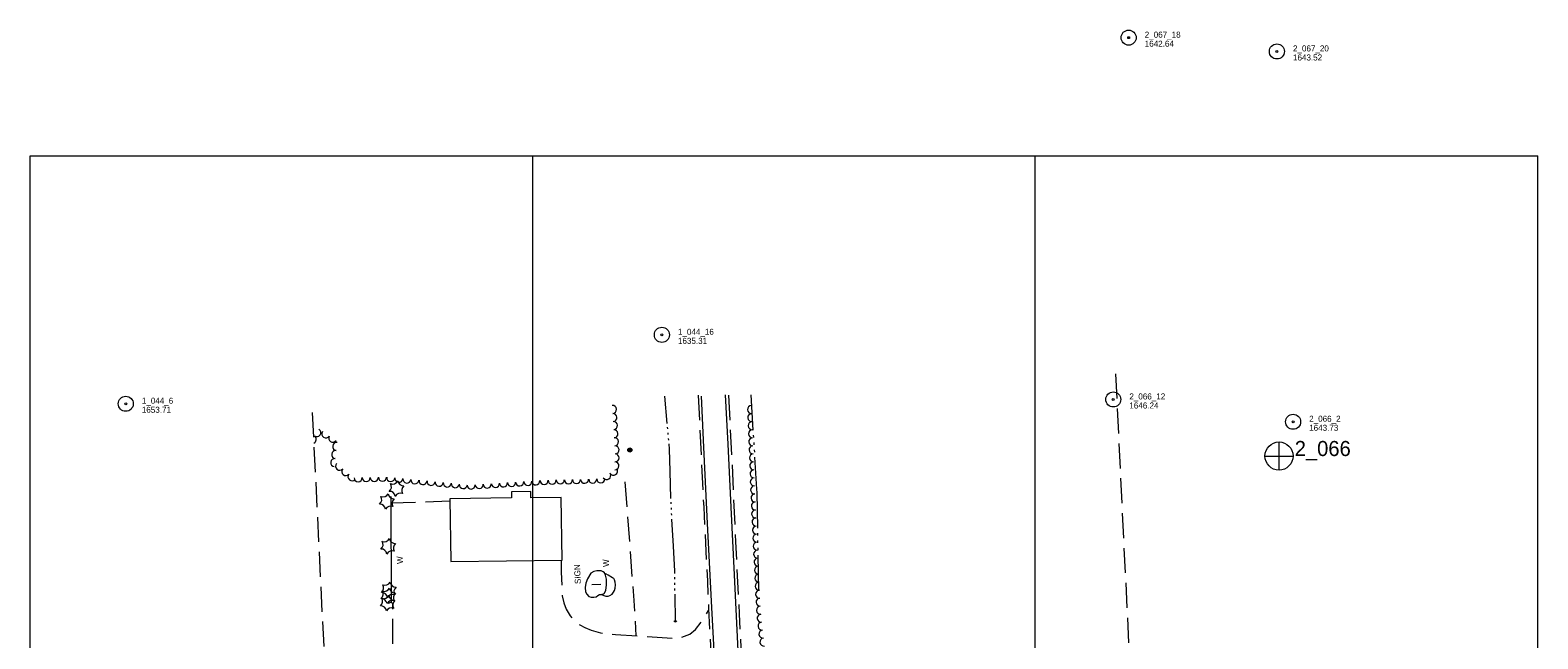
# Model space of a CAD drawing. Header units: feet. Extents: x 387481 to 389821, y 111500 to 113125.
# Tile 3 of 4: x 387500 to 389000, y 112519 to 113125. Entities that reach past the tile are written whole.
import ezdxf
from ezdxf.enums import TextEntityAlignment as Align

# ---------------------------------------------------------------- set-up
doc = ezdxf.new("R2010")
doc.units = ezdxf.units.FT
doc.header["$MEASUREMENT"] = 0
doc.linetypes.add('DGN Style 3', pattern=[34.730374, 24.80741, -9.922964])
doc.linetypes.add('DGN Style 6', pattern=[47.183694, 0.024807, -9.922964, 17.365187, -9.922964, 0.024807, -9.922964])
for name, color, linetype, lineweight in [('E_DWY', 73, 'DGN Style 3', 0), ('E_LAND_Vegetation', 21, 'Continuous', 0), ('E_MAP_GridLines', 251, 'Continuous', 0), ('E_MAP_Limits', 21, 'DGN Style 3', 0), ('E_MAP_PassPoints', 40, 'Continuous', 0), ('E_MISCPROP', 40, 'Continuous', 0), ('E_MISCPROP_HvyLine', 54, 'Continuous', 13), ('E_MISCPROP_Railing', 40, 'Continuous', 0), ('E_RDWY', 40, 'Continuous', 13), ('E_RDWY_Gravel', 40, 'DGN Style 3', 13), ('E_WTR', 251, 'DGN Style 6', 0)]:
    doc.layers.add(name, color=color, linetype=linetype, lineweight=lineweight)
doc.styles.add('Style-IGR_FONT_0', font='IGR_FONT_0.shx')

# ---------------------------------------------------------------- blocks, each defined once
blk = doc.blocks.new('PP')
at = {"layer": 'E_MAP_PassPoints', "color": 40, "linetype": 'Continuous', "lineweight": 0}
for radius in [7.5, 0.96]:
    blk.add_circle((0, 0), radius, dxfattribs=at)
blk = doc.blocks.new('PHOTOC')
at = {"layer": 'E_MAP_Limits', "color": 73, "linetype": 'Continuous', "lineweight": 0}
for p, q in [((-13.8, 0), (14.1, 0)), ((0.1, 14.1), (0.1, -13.8))]:
    blk.add_line(p, q, dxfattribs=at)
blk.add_circle((0.2, 0), 14, dxfattribs=at)
blk = doc.blocks.new('WAL')
at = {"layer": 'E_MISCPROP_Railing', "color": 40, "linetype": 'Continuous', "lineweight": 0, "style": 'Style-IGR_FONT_0'}
blk.add_text('W', height=6, rotation=0, dxfattribs=at).set_placement((-2.3, -0.3), align=Align.MIDDLE_LEFT)
blk = doc.blocks.new('CULVRT_5')
at = {"layer": 'E_MISCPROP_Railing', "color": 40, "linetype": 'Continuous', "lineweight": 0}
blk.add_arc((10, 8), 12.5, 216.8797, 323.1193, dxfattribs=at)
blk = doc.blocks.new('SIGN')
at = {"layer": 'E_MISCPROP', "color": 20, "linetype": 'Continuous', "lineweight": 0, "style": 'Style-IGR_FONT_0'}
blk.add_text('SIGN', height=6, rotation=0, dxfattribs=at).set_placement((-9.6, 0), align=Align.MIDDLE_LEFT)
blk = doc.blocks.new('POLE')
at = {"layer": 'E_MISCPROP', "color": 20, "linetype": 'Continuous', "lineweight": 0}
for radius in [2.02, 1.52, 1.01, 0.502]:
    blk.add_circle((0, 0), radius, dxfattribs=at)
blk = doc.blocks.new('PINEL')
at = {"layer": 'E_LAND_Vegetation', "color": 93, "linetype": 'Continuous', "lineweight": 0}
for centre, start, end in [((-8.1, 7.3), 275.2113, 0.9763), ((-10.4, -3.4), 335.2113, 60.9763), ((2.3, 10.7), 215.2113, 300.9763), ((10.4, 3.4), 155.2114, 240.9763), ((-2.3, -10.7), 35.2114, 120.9763), ((8.1, -7.3), 95.2114, 180.9763)]:
    blk.add_arc(centre, 5.72, start, end, dxfattribs=at)

msp = doc.modelspace()

# ---------------------------------------------------------------- linework, layer by layer
at = {"layer": 'E_DWY', "color": 51, "linetype": 'DGN Style 3', "lineweight": 0, "flags": 128}
for points in [[(388091.6, 112675.4), (388100.6, 112557.4), (388102.6, 112522.4)], [(387858.7, 112654.7), (387917.7, 112656.5)], [(388028.4, 112597.5), (388028.3, 112585.6), (388029.3, 112562), (388031, 112555.1), (388033.2, 112549), (388037.1, 112542.3), (388042, 112537.1), (388046.8, 112533.3), (388051.9, 112530.6), (388058, 112528), (388067.6, 112525.2), (388082.2, 112523.7), (388105.8, 112522.2), (388144.4, 112519.7), (388147.2, 112520.4), (388156.2, 112524.1), (388161.8, 112528.8), (388168.5, 112537.1), (388175, 112547.4)], [(387860.7, 112514.3), (387860.8, 112521.7), (387860.7, 112554.3), (387859.3, 112555.8)]]:
    msp.add_lwpolyline(points, dxfattribs=at)
at = {"layer": 'E_LAND_Vegetation', "color": 93, "linetype": 'Continuous', "lineweight": 0}
for centre, radius, start, end in [((388079.3, 112747.6), 4.03, 273.6922, 93.6769), ((388079.8, 112739.5), 4.03, 273.6922, 93.6769), ((388217.6, 112747.4), 4, 92.3064, 272.2911), ((388217.9, 112739.4), 4, 92.3064, 272.2911), ((387785.1, 112724.5), 4.03, 235.7079, 55.6926), ((387794.2, 112723.3), 4.03, 146.9594, 326.9441), ((388080.3, 112731.5), 4.03, 273.6922, 93.6769), ((388080.8, 112723.4), 4.03, 273.6922, 93.6769), ((388218.3, 112731.4), 4, 92.3064, 272.2911), ((388218.6, 112723.4), 4, 92.3064, 272.2911), ((387780.5, 112717.8), 4.03, 294.5788, 55.6926), ((387801, 112718.9), 4.03, 146.9594, 326.9441), ((387805, 112710.7), 4.03, 83.2249, 263.2095), ((388081.3, 112715.4), 4.03, 273.6922, 93.6769), ((388081.9, 112707.3), 4.03, 273.6922, 93.6769), ((388218.9, 112715.4), 4, 92.3064, 272.2911), ((388219.2, 112707.4), 4, 92.3064, 272.2911), ((387803.1, 112694.7), 4.03, 83.2249, 263.2095), ((387804, 112702.7), 4.03, 83.2249, 263.2095), ((388081.8, 112691.4), 4.03, 269.0386, 89.0233), ((388081.9, 112699.4), 4.03, 269.0386, 89.0233), ((388219.6, 112699.5), 4, 92.3064, 272.2911), ((388219.9, 112691.5), 4, 92.3064, 272.2911), ((387807.9, 112691.1), 4.03, 139.3807, 319.3654), ((387814, 112685.8), 4.03, 139.3807, 319.3654), ((387820.2, 112680.6), 4.03, 139.3807, 319.3654), ((387842.4, 112680), 4.03, 181.1235, 1.1082), ((387850.5, 112680.2), 4.03, 181.1235, 1.1082), ((387858.8, 112679.9), 4.03, 174.4567, 354.4414), ((388073.6, 112681.8), 4.03, 213.5277, 33.5124), ((388080.3, 112686.2), 4.03, 213.5277, 33.5124), ((388220.2, 112683.5), 4, 92.3064, 272.2911), ((387826.3, 112679.7), 4.03, 181.1235, 1.1082), ((387834.3, 112679.8), 4.03, 181.1235, 1.1082), ((387866.8, 112679.1), 4.03, 174.4567, 354.4414), ((387874.8, 112678.3), 4.03, 174.4567, 354.4414), ((387882.8, 112677.6), 4.03, 174.4567, 354.4414), ((387890.9, 112676.8), 4.03, 174.4567, 354.4414), ((387898.9, 112676), 4.03, 174.4567, 354.4414), ((387906.9, 112675.2), 4.03, 174.4567, 354.4414), ((387915, 112674.4), 4.03, 174.4567, 354.4414), ((387923, 112673.7), 4.03, 174.4567, 354.4414), ((387931, 112672.9), 4.03, 174.4567, 354.4414), ((387938.7, 112672.4), 4.03, 183.692, 3.6767), ((387946.8, 112672.9), 4.03, 183.692, 3.6767), ((387954.8, 112673.4), 4.03, 183.692, 3.6767), ((387962.9, 112673.9), 4.03, 183.692, 3.6767), ((387970.9, 112674.5), 4.03, 183.692, 3.6767), ((387979, 112675), 4.03, 183.692, 3.6767), ((387987, 112675.5), 4.03, 183.692, 3.6767), ((387995.1, 112676), 4.03, 183.692, 3.6767), ((388003.1, 112676.5), 4.03, 183.692, 3.6767), ((388011.3, 112677), 4.03, 181.5235, 1.5082), ((388019.3, 112677.3), 4.03, 181.5235, 1.5082), ((388027.4, 112677.5), 4.03, 181.5235, 1.5082), ((388035.5, 112677.7), 4.03, 181.5235, 1.5082), ((388043.5, 112677.9), 4.03, 181.5235, 1.5082), ((388051.6, 112678.1), 4.03, 181.5235, 1.5082), ((388059.7, 112678.3), 4.03, 181.5235, 1.5082), ((388067.7, 112678.5), 4.03, 181.5235, 1.5082), ((388220.5, 112675.5), 4, 92.3064, 272.2911), ((388220.8, 112667.5), 4, 92.3064, 272.2911), ((388221.2, 112659.5), 4, 92.3064, 272.2911), ((388221.5, 112651.5), 4, 92.3064, 272.2911), ((388221.8, 112643.6), 4, 92.3064, 272.2911), ((388222.2, 112635.6), 4, 92.9161, 272.9008), ((388222.6, 112627.6), 4, 92.9161, 272.9008), ((388223, 112619.6), 4, 92.9161, 272.9008), ((388223.4, 112611.6), 4, 92.9161, 272.9008), ((388223.8, 112603.7), 4, 92.9161, 272.9008), ((388224.2, 112595.7), 4, 92.9161, 272.9008), ((388224.6, 112587.7), 4, 92.9161, 272.9008), ((388225, 112579.7), 4, 92.9161, 272.9008), ((388225.4, 112571.7), 4, 92.9161, 272.9008), ((388225.8, 112563.7), 4, 92.9161, 272.9008), ((388226.2, 112555.8), 4, 92.9161, 272.9008), ((388226.6, 112547.8), 4, 92.9161, 272.9008), ((388227.3, 112539.9), 4, 96.406, 276.3906), ((388228.2, 112532), 4, 96.406, 276.3906), ((388229.1, 112524.1), 4, 96.406, 276.3906), ((388230, 112516.1), 4, 96.406, 276.3906)]:
    msp.add_arc(centre, radius, start, end, dxfattribs=at)
at = {"layer": 'E_MAP_GridLines', "color": 161, "linetype": 'Continuous', "lineweight": 0}
for p, q in [((387500, 111500), (387500, 113000)), ((387500, 113000), (389000, 113000)), ((388000, 111500), (388000, 113000)), ((388500, 111500), (388500, 113000)), ((389000, 111500), (389000, 113000))]:
    msp.add_line(p, q, dxfattribs=at)
at = {"layer": 'E_MAP_Limits', "color": 73, "linetype": 'DGN Style 3', "lineweight": 0, "flags": 128}
for points in [[(388579.8, 112783.1), (388625.8, 111838.1)], [(387780.7, 112744.6), (387826.7, 111799)]]:
    msp.add_lwpolyline(points, dxfattribs=at)
at = {"layer": 'E_MISCPROP', "color": 20, "linetype": 'Continuous', "lineweight": 0}
msp.add_line((388058.9, 112573.4), (388067.9, 112573.6), dxfattribs=at)
at = {"layer": 'E_MISCPROP_HvyLine', "color": 241, "linetype": 'Continuous', "lineweight": 13, "flags": 128}
msp.add_lwpolyline([(387918.4, 112596.3), (388029.2, 112597.5), (388028.4, 112659.9), (387998.1, 112659.5), (387998, 112665.9), (387978.8, 112665.7), (387978.9, 112659.5), (387917.6, 112658.8)], close=True, dxfattribs=at)
at = {"layer": 'E_MISCPROP_Railing', "color": 40, "linetype": 'Continuous', "lineweight": 13, "flags": 128}
for points in [[(387858.7, 112661), (387859.3, 112556.6), (387858.8, 112555.4), (387856.2, 112554.4)], [(388054.4, 112579.2), (388052.9, 112574.6), (388052.1, 112570.5), (388052.6, 112566.1), (388053.7, 112563.8), (388055.7, 112561.6), (388058.2, 112560.8), (388060.7, 112560.7), (388063.1, 112561.2), (388064.8, 112562.4), (388066.4, 112563.5), (388068.7, 112563.7), (388069.9, 112563.8), (388071.1, 112564.4), (388072.6, 112567.4)], [(388072.6, 112567.4), (388073.3, 112573.1), (388073.3, 112578.8), (388072.5, 112582.6), (388071.4, 112584.9), (388070.2, 112586.1), (388068, 112587), (388063.8, 112586.9), (388060.9, 112586.4), (388057.9, 112584.6), (388054.4, 112579.2)], [(388067.1, 112563.6), (388068.4, 112563.4), (388070.9, 112562.5), (388072.9, 112561.8), (388074.9, 112561.9), (388076.7, 112562.6), (388079, 112563.9), (388080.3, 112565.7), (388081.5, 112567.6), (388082.1, 112569.8), (388082.5, 112573.1), (388082, 112575.7), (388081.4, 112578), (388080.6, 112579.4), (388079.4, 112580.2), (388075, 112582.8), (388072.7, 112584.1), (388072, 112583.7)]]:
    msp.add_lwpolyline(points, dxfattribs=at)
at = {"layer": 'E_RDWY', "color": 21, "linetype": 'Continuous', "lineweight": 13, "flags": 128}
for points in [[(388167.5, 112760.9), (388170, 112710.1), (388173.7, 112634), (388177.5, 112556.9), (388180.7, 112494.8), (388183.9, 112429), (388187.1, 112360.4), (388190.4, 112291), (388193.4, 112233.3), (388196.2, 112173.5), (388199.4, 112111.1), (388201.2, 112073.3), (388191, 112060.2)], [(388191.6, 112762.2), (388194.1, 112713), (388197.1, 112650.4), (388200.4, 112583), (388203.8, 112514.3), (388206.7, 112453.8), (388209.6, 112393.6), (388212.3, 112337.1), (388215.2, 112278.5), (388218.3, 112215.1), (388221.4, 112151.3), (388224.2, 112093.6), (388226.6, 112043.1), (388229.5, 111985.5), (388232, 111934.5), (388235.2, 111868.5), (388237.1, 111830.3), (388239, 111816.4)]]:
    msp.add_lwpolyline(points, dxfattribs=at)
at = {"layer": 'E_RDWY_Gravel', "color": 21, "linetype": 'DGN Style 3', "lineweight": 13, "flags": 128}
for points in [[(388164.7, 112761.8), (388167, 112714.6), (388170.1, 112650.3), (388173.8, 112577), (388174.9, 112549.4), (388179.5, 112462.3), (388182.5, 112402.6), (388185.6, 112330.5), (388189.1, 112259.6), (388192.7, 112187.3), (388194.3, 112151), (388192.5, 112086.4), (388191.6, 112070.5), (388188.5, 112060.5)], [(388194.7, 112761.8), (388198.1, 112698.2), (388201.7, 112616), (388205.4, 112544.1), (388208.9, 112468.6), (388212.8, 112390.3), (388216.7, 112306.4), (388221.1, 112215.6), (388225.6, 112126.2), (388229.7, 112042.5), (388231.1, 112014.6), (388234.2, 111949.2), (388241.8, 111949.3), (388243.9, 111894.7), (388247, 111829.4), (388247.5, 111817.1)]]:
    msp.add_lwpolyline(points, dxfattribs=at)
at = {"layer": 'E_WTR', "color": 161, "linetype": 'Continuous', "lineweight": 0, "flags": 128}
for points in [[(388131.2, 112760.8), (388133.5, 112733.7)], [(388216.9, 112762.2), (388219.1, 112726.9)], [(388133.8, 112730), (388134, 112728.2)], [(388134.3, 112724.4), (388134.5, 112722.6)], [(388134.8, 112718.8), (388135, 112717)], [(388135.3, 112713.3), (388135.8, 112707.9), (388136.4, 112686.2)], [(388219.4, 112722), (388219.6, 112719.6)], [(388219.9, 112714.7), (388220.1, 112712.3)], [(388220.4, 112707.4), (388220.5, 112705)], [(388220.8, 112700.1), (388222.8, 112668.3), (388222.9, 112664.8)], [(388136.4, 112686.2), (388137.2, 112659.1)], [(388137.4, 112655.4), (388137.4, 112653.5)], [(388222.9, 112664.8), (388223.5, 112629.5)], [(388137.6, 112649.8), (388137.7, 112647.9)], [(388137.9, 112644.1), (388138, 112642.3)], [(388138.2, 112638.5), (388139.7, 112611.5)], [(388223.6, 112624.6), (388223.7, 112622.2)], [(388139.7, 112611.5), (388141, 112586.8), (388141, 112584.4)], [(388223.8, 112617.3), (388223.8, 112614.9)], [(388223.9, 112610), (388223.9, 112607.5)], [(388224, 112602.7), (388224.6, 112567.3)], [(388141.1, 112580.7), (388141.1, 112578.8)], [(388141.1, 112575.1), (388141.2, 112573.2)], [(388141.2, 112569.5), (388141.2, 112567.6)], [(388141.3, 112563.9), (388141.6, 112536.7)]]:
    msp.add_lwpolyline(points, dxfattribs=at)

# ---------------------------------------------------------------- block references
at = {"layer": 'E_LAND_Vegetation', "color": 93, "linetype": 'Continuous', "lineweight": 0, "xscale": 1.000001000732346, "yscale": 1.000001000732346, "zscale": 1.000001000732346, "rotation": 92.65325122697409}
for p in [(387864.5, 112668.8), (387854.9, 112656), (387856.2, 112611.4), (387856.8, 112568.1), (387855.7, 112554.8), (387856.3, 112562.1)]:
    msp.add_blockref('PINEL', p, dxfattribs=at)
at = {"layer": 'E_MAP_Limits', "color": 73, "linetype": 'Continuous', "lineweight": 0}
msp.add_blockref('PHOTOC', (388742.3, 112701.2), dxfattribs=at)
at = {"layer": 'E_MAP_PassPoints', "color": 40, "linetype": 'Continuous', "lineweight": 0}
for p in [(388592.9, 113117.4), (388740.4, 113103.7), (388128.5, 112821.8), (387595.1, 112753.2), (388577.6, 112757.5), (388756.5, 112735.3)]:
    msp.add_blockref('PP', p, dxfattribs=at)
at = {"layer": 'E_MISCPROP', "color": 20, "linetype": 'Continuous', "lineweight": 0, "xscale": 1.000001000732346, "yscale": 1.000001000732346, "zscale": 1.000001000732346, "rotation": 92.65325122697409}
for name, p in [('POLE', (388096.6, 112707.2)), ('SIGN', (388044.5, 112583.5))]:
    msp.add_blockref(name, p, dxfattribs=at)
at = {"layer": 'E_MISCPROP_Railing', "color": 40, "linetype": 'Continuous', "lineweight": 0}
for name, p, xscale, yscale, zscale, rotation in [('WAL', (387867.6, 112596.2), 1.000001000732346, 1.000001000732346, 1.000001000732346, 92.65325122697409), ('WAL', (388072.6, 112593.2), 1.000001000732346, 1.000001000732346, 1.000001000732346, 92.65325122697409), ('CULVRT_5', (388140.3, 112537.1), 0.1491572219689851, 0.1491572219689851, 0.1491572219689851, 0.4990670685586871)]:
    msp.add_blockref(name, p, dxfattribs=dict(at, xscale=xscale, yscale=yscale, zscale=zscale, rotation=rotation))

# ---------------------------------------------------------------- texts
at = {"layer": 'E_MAP_Limits', "color": 73, "linetype": 'Continuous', "lineweight": 0, "style": 'Style-IGR_FONT_0'}
msp.add_text('2_066', height=15, dxfattribs=at).set_placement((388758.1, 112701.2))
at = {"layer": 'E_MAP_PassPoints', "color": 40, "linetype": 'Continuous', "lineweight": 0, "style": 'Style-IGR_FONT_0'}
for s, p in [('2_067_18', (388608.9, 113117.4)), ('1642.64', (388608.9, 113108.4)), ('2_067_20', (388756.4, 113103.7)), ('1643.52', (388756.4, 113094.7)), ('1_044_16', (388144.5, 112821.8)), ('1635.31', (388144.5, 112812.8)), ('1_044_6', (387611.1, 112753.2)), ('2_066_12', (388593.6, 112757.5)), ('1653.71', (387611.1, 112744.2)), ('1646.24', (388593.6, 112748.5)), ('2_066_2', (388772.5, 112735.3)), ('1643.73', (388772.5, 112726.3))]:
    msp.add_text(s, height=6, dxfattribs=at).set_placement(p)

doc.saveas('drawing.dxf')
